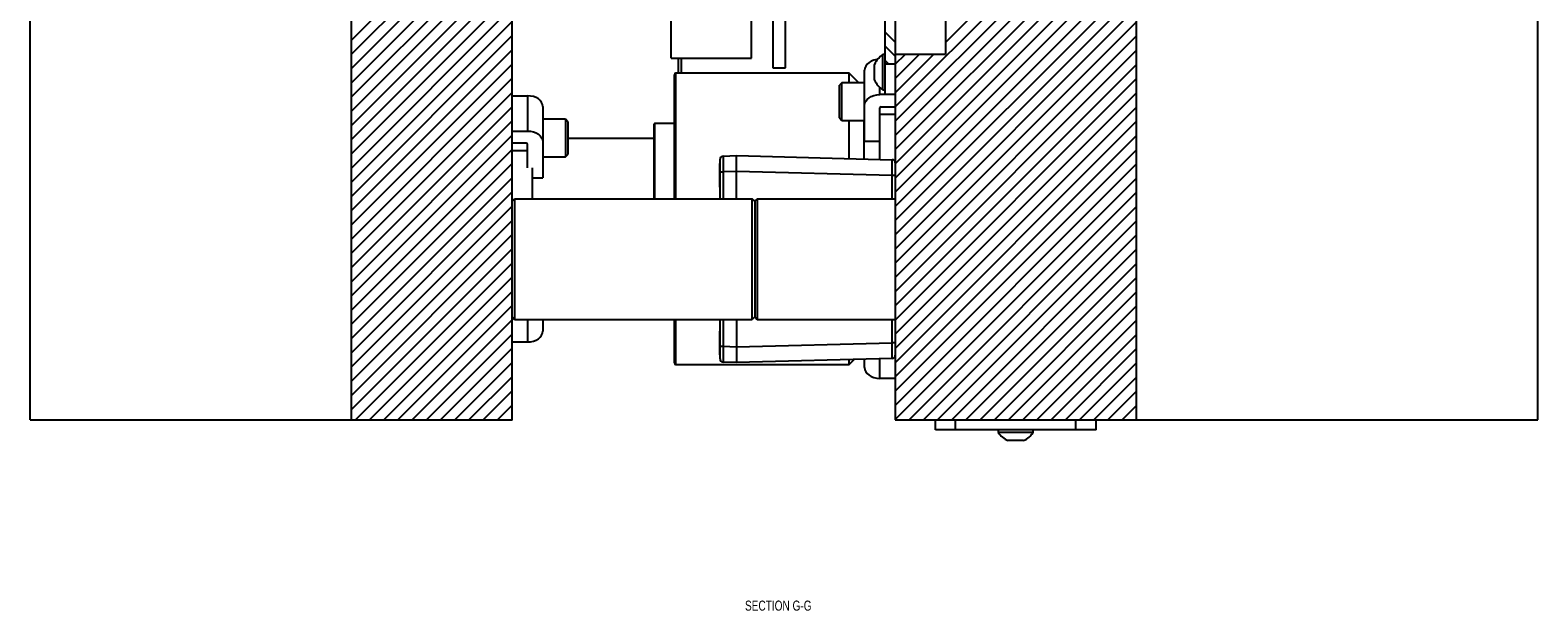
# Model space of a CAD drawing. Header units: inches. Extents: x 1772 to 2706, y -534 to -52.
# Tile 111 of 256: x 1953.83 to 1972.6, y -509.73 to -502.5. Entities that reach past the tile are written whole.
import ezdxf

# ---------------------------------------------------------------- set-up
doc = ezdxf.new("R2010")
doc.units = ezdxf.units.IN
doc.header["$LTSCALE"] = 0.5
doc.header["$MEASUREMENT"] = 0
for name, color, linetype in [('SID-M-D', 42, 'Continuous'), ('SID-M-F', 202, 'Continuous'), ('SID-M-S', 105, 'Continuous')]:
    doc.layers.add(name, color=color, linetype=linetype)
doc.styles.add('SLDTEXTSTYLE0', font='TXT', dxfattribs={"width": 0.595745})

msp = doc.modelspace()

# ---------------------------------------------------------------- linework, layer by layer
at = {"layer": 'SID-M-F', "linetype": 'Continuous'}
for p, q in [((1965.2235, -502.65674), (1967.5985, -500.28174)), ((1964.5985, -503.45851), (1967.5985, -500.45851)), ((1957.8285, -503.33422), (1960.44323, -500.71949)), ((1957.8285, -503.511), (1960.62001, -500.71949)), ((1957.8285, -502.80389), (1959.89716, -500.73523)), ((1957.8285, -502.98067), (1960.07394, -500.73523)), ((1957.8285, -503.15745), (1960.25071, -500.73523)), ((1957.8285, -502.62712), (1959.68377, -500.77184)), ((1964.5985, -503.63529), (1967.5985, -500.63529)), ((1964.5985, -503.81207), (1967.5985, -500.81207)), ((1964.5985, -503.98884), (1967.5985, -500.98884)), ((1964.5985, -504.16562), (1967.5985, -501.16562)), ((1964.5985, -504.3424), (1967.5985, -501.3424)), ((1964.5985, -504.51917), (1967.5985, -501.51917)), ((1957.8285, -503.68778), (1959.8285, -501.68778)), ((1964.5985, -504.69595), (1967.5985, -501.69595)), ((1957.8285, -503.86455), (1959.8285, -501.86455)), ((1964.5985, -504.87273), (1967.5985, -501.87273)), ((1957.8285, -504.04133), (1959.8285, -502.04133)), ((1964.5985, -505.0495), (1967.5985, -502.0495)), ((1957.8285, -504.21811), (1959.8285, -502.21811)), ((1964.5985, -505.22628), (1967.5985, -502.22628)), ((1957.8285, -504.39488), (1959.8285, -502.39488)), ((1964.5985, -505.40306), (1967.5985, -502.40306)), ((1957.8285, -504.57166), (1959.8285, -502.57166)), ((1964.5985, -502.65184), (1964.4735, -502.52684)), ((1964.5985, -505.57983), (1967.5985, -502.57983)), ((1957.8285, -504.74844), (1959.8285, -502.74844)), ((1964.5985, -502.82861), (1964.4735, -502.70361)), ((1964.5985, -505.75661), (1967.5985, -502.75661)), ((1964.5985, -502.92818), (1964.72566, -502.80102)), ((1964.5985, -503.10496), (1964.90244, -502.80102)), ((1964.5985, -503.28174), (1965.07921, -502.80102)), ((1957.8285, -504.92521), (1959.8285, -502.92521)), ((1964.51913, -502.92602), (1964.4735, -502.88039)), ((1964.5985, -505.93339), (1967.5985, -502.93339)), ((1957.8285, -505.10199), (1959.8285, -503.10199)), ((1964.5985, -506.11016), (1967.5985, -503.11016)), ((1957.8285, -505.27877), (1959.8285, -503.27877)), ((1964.5985, -506.28694), (1967.5985, -503.28694)), ((1957.8285, -505.45554), (1959.8285, -503.45554)), ((1964.5985, -506.46372), (1967.5985, -503.46372)), ((1957.8285, -505.63232), (1959.8285, -503.63232)), ((1964.5985, -506.64049), (1967.5985, -503.64049)), ((1957.8285, -505.8091), (1959.8285, -503.8091)), ((1964.5985, -506.81727), (1967.5985, -503.81727)), ((1957.8285, -505.98587), (1959.8285, -503.98587)), ((1964.5985, -506.99405), (1967.5985, -503.99405)), ((1957.8285, -506.16265), (1959.8285, -504.16265)), ((1957.8285, -506.33943), (1959.8285, -504.33943)), ((1964.5985, -507.17082), (1967.5985, -504.17082)), ((1964.5985, -507.3476), (1967.5985, -504.3476)), ((1957.8285, -506.5162), (1959.8285, -504.5162)), ((1964.77186, -507.35102), (1967.5985, -504.52438)), ((1957.8285, -506.69298), (1959.8285, -504.69298)), ((1964.94863, -507.35102), (1967.5985, -504.70115)), ((1957.8285, -506.86976), (1959.8285, -504.86976)), ((1965.12541, -507.35102), (1967.5985, -504.87793)), ((1957.8285, -507.04653), (1959.8285, -505.04653)), ((1965.30219, -507.35102), (1967.5985, -505.05471)), ((1957.8285, -507.22331), (1959.8285, -505.22331)), ((1965.47896, -507.35102), (1967.5985, -505.23149)), ((1957.87756, -507.35102), (1959.8285, -505.40009)), ((1965.65574, -507.35102), (1967.5985, -505.40826)), ((1958.05434, -507.35102), (1959.8285, -505.57686)), ((1965.83252, -507.35102), (1967.5985, -505.58504)), ((1958.23112, -507.35102), (1959.8285, -505.75364)), ((1966.00929, -507.35102), (1967.5985, -505.76182)), ((1958.40789, -507.35102), (1959.8285, -505.93042)), ((1966.18607, -507.35102), (1967.5985, -505.93859)), ((1958.58467, -507.35102), (1959.8285, -506.10719)), ((1966.36285, -507.35102), (1967.5985, -506.11537)), ((1958.76145, -507.35102), (1959.8285, -506.28397)), ((1966.53962, -507.35102), (1967.5985, -506.29215)), ((1958.93822, -507.35102), (1959.8285, -506.46075)), ((1966.7164, -507.35102), (1967.5985, -506.46892)), ((1959.115, -507.35102), (1959.8285, -506.63752)), ((1966.89318, -507.35102), (1967.5985, -506.6457)), ((1959.29178, -507.35102), (1959.8285, -506.8143)), ((1967.06995, -507.35102), (1967.5985, -506.82248)), ((1959.46855, -507.35102), (1959.8285, -506.99108)), ((1967.24673, -507.35102), (1967.5985, -506.99925)), ((1959.64533, -507.35102), (1959.8285, -507.16785)), ((1959.82211, -507.35102), (1959.8285, -507.34463)), ((1967.42351, -507.35102), (1967.5985, -507.17603))]:
    msp.add_line(p, q, dxfattribs=at)
at = {"layer": 'SID-M-S'}
for p, q in [((1953.8285, -507.35102), (1953.8285, -488.35102)), ((1957.8285, -507.35102), (1957.8285, -488.35102)), ((1967.5985, -488.35102), (1967.5985, -507.35102)), ((1972.5985, -507.35102), (1972.5985, -488.35102)), ((1961.8085, -502.85102), (1961.8085, -492.85102)), ((1962.8085, -502.85102), (1962.8085, -497.02602)), ((1964.5985, -497.97602), (1964.5985, -507.35102)), ((1959.8285, -507.35102), (1959.8285, -500.73094)), ((1964.4735, -503.30102), (1964.4735, -501.76352)), ((1963.07328, -502.20319), (1963.07328, -502.9721)), ((1963.23076, -502.9721), (1963.23076, -502.20319)), ((1965.2235, -502.30102), (1965.2235, -502.80102)), ((1964.4735, -502.80752), (1964.4425, -502.80752)), ((1964.4425, -503.24452), (1964.4425, -502.80752)), ((1964.5985, -502.80102), (1965.2235, -502.80102)), ((1961.8085, -502.85102), (1962.8085, -502.85102)), ((1961.8965, -502.85102), (1961.8965, -503.03852)), ((1961.9375, -503.03852), (1961.9375, -502.85102)), ((1963.07328, -502.9721), (1963.23076, -502.9721)), ((1964.22013, -502.9748), (1964.2165, -503.00088)), ((1964.2165, -503.88526), (1964.2165, -503.00088)), ((1964.23089, -502.94973), (1964.22013, -502.9748)), ((1964.24835, -502.92663), (1964.23089, -502.94973)), ((1964.27186, -502.90638), (1964.24835, -502.92663)), ((1964.3005, -502.88976), (1964.27186, -502.90638)), ((1964.33317, -502.87741), (1964.3005, -502.88976)), ((1964.36863, -502.8698), (1964.33317, -502.87741)), ((1964.3415, -503.12352), (1964.3415, -502.92852)), ((1964.37628, -502.86884), (1964.36863, -502.8698)), ((1964.5985, -502.92602), (1964.4735, -502.92602)), ((1961.8485, -504.60102), (1961.8485, -503.05852)), ((1964.025, -503.03852), (1961.8685, -503.03852)), ((1961.8685, -504.60102), (1961.8685, -503.03852)), ((1963.93525, -503.15824), (1963.904, -503.18949)), ((1963.904, -503.59574), (1963.904, -503.18949)), ((1964.2165, -503.15824), (1963.93525, -503.15824)), ((1963.93525, -503.62699), (1963.93525, -503.15824)), ((1964.14472, -503.15824), (1964.025, -503.03852)), ((1964.025, -503.15824), (1964.025, -503.03852)), ((1964.4055, -503.30564), (1964.4055, -503.21543)), ((1959.8285, -503.32022), (1960.0215, -503.32022)), ((1960.0215, -503.32022), (1960.0215, -503.75863)), ((1960.05837, -503.32279), (1960.0215, -503.32022)), ((1960.09383, -503.33039), (1960.05837, -503.32279)), ((1960.1265, -503.34274), (1960.09383, -503.33039)), ((1960.15514, -503.35936), (1960.1265, -503.34274)), ((1960.17865, -503.37962), (1960.15514, -503.35936)), ((1960.19611, -503.40272), (1960.17865, -503.37962)), ((1960.20687, -503.42779), (1960.19611, -503.40272)), ((1964.22013, -503.41321), (1964.23089, -503.38814)), ((1964.23089, -503.38814), (1964.24835, -503.36503)), ((1964.24835, -503.36503), (1964.27186, -503.34478)), ((1964.27186, -503.34478), (1964.3005, -503.32816)), ((1964.3005, -503.32816), (1964.33317, -503.31581)), ((1964.33317, -503.31581), (1964.36863, -503.30821)), ((1964.36863, -503.30821), (1964.4055, -503.30564)), ((1964.5985, -503.30564), (1964.4055, -503.30564)), ((1964.4425, -503.24452), (1964.4735, -503.24452)), ((1964.4735, -503.30102), (1964.5985, -503.30102)), ((1960.2105, -503.45386), (1960.20687, -503.42779)), ((1960.2105, -503.45386), (1960.2105, -504.33825)), ((1963.904, -503.59574), (1963.93525, -503.62699)), ((1964.2165, -503.43928), (1964.22013, -503.41321)), ((1964.4055, -504.11032), (1964.4055, -503.47004)), ((1964.4055, -503.54886), (1964.5985, -503.54886)), ((1964.423, -503.45767), (1964.5985, -503.45767)), ((1959.8285, -503.75863), (1960.0215, -503.75863)), ((1960.0215, -503.75863), (1960.05837, -503.76119)), ((1960.05837, -503.76119), (1960.09383, -503.7688)), ((1960.09383, -503.7688), (1960.1265, -503.78115)), ((1960.1265, -503.78115), (1960.15514, -503.79777)), ((1960.49175, -503.61123), (1960.2105, -503.61123)), ((1960.523, -503.64248), (1960.49175, -503.61123)), ((1960.49175, -503.61123), (1960.49175, -504.07998)), ((1960.523, -503.64248), (1960.523, -504.04873)), ((1961.5985, -504.60102), (1961.5985, -503.6714)), ((1961.8485, -503.66352), (1961.60637, -503.66352)), ((1961.60637, -504.60102), (1961.60637, -503.66352)), ((1963.93525, -503.62699), (1964.2165, -503.62699)), ((1964.025, -504.10036), (1964.025, -503.62699)), ((1964.2125, -504.10527), (1964.2125, -503.62699)), ((1960.004, -503.91065), (1959.8285, -503.91065)), ((1960.0215, -504.21395), (1960.0215, -503.92303)), ((1960.15514, -503.79777), (1960.17865, -503.81802)), ((1960.17865, -503.81802), (1960.19611, -503.84113)), ((1960.19611, -503.84113), (1960.20687, -503.8662)), ((1960.20687, -503.8662), (1960.2105, -503.89227)), ((1961.5985, -503.85102), (1960.523, -503.85102)), ((1964.2165, -503.88526), (1964.4055, -503.88526)), ((1959.8285, -504.00185), (1960.0215, -504.00185)), ((1960.2105, -504.07998), (1960.49175, -504.07998)), ((1960.49175, -504.07998), (1960.523, -504.04873)), ((1962.4174, -504.16008), (1962.41264, -504.16008)), ((1962.41264, -504.45535), (1962.41264, -504.16008)), ((1962.4174, -504.60102), (1962.4174, -504.10879)), ((1962.45539, -504.06944), (1962.62212, -504.06362)), ((1962.62212, -504.60102), (1962.62212, -504.06362)), ((1962.62212, -504.06362), (1964.56016, -504.11437)), ((1960.0785, -504.21395), (1960.0785, -504.60102)), ((1960.0785, -504.33825), (1960.2105, -504.33825)), ((1962.4174, -504.26617), (1962.45539, -504.26617)), ((1962.62212, -504.26035), (1962.45539, -504.26617)), ((1962.45539, -504.26617), (1962.45539, -504.60102)), ((1964.56016, -504.31115), (1962.62212, -504.2604)), ((1964.5985, -504.31115), (1964.56016, -504.31115)), ((1964.56016, -504.60102), (1964.56016, -504.31115)), ((1962.41264, -504.45535), (1962.4174, -504.45535)), ((1959.8285, -504.63102), (1959.8585, -504.60102)), ((1959.8585, -504.60102), (1959.8585, -506.10102)), ((1959.8585, -504.60102), (1962.8185, -504.60102)), ((1962.8185, -506.10102), (1962.8185, -504.60102)), ((1962.8485, -504.63102), (1962.8185, -504.60102)), ((1962.8485, -504.63102), (1962.8785, -504.60102)), ((1962.8485, -504.63102), (1962.8485, -506.07102)), ((1962.8785, -504.60102), (1962.8785, -506.10102)), ((1962.8785, -504.60102), (1964.5985, -504.60102)), ((1959.8285, -506.07102), (1959.8585, -506.10102)), ((1959.8585, -506.10102), (1962.8185, -506.10102)), ((1960.0215, -506.10102), (1960.0215, -506.38182)), ((1960.2105, -506.10102), (1960.2105, -506.24818)), ((1961.8485, -506.64352), (1961.8485, -506.10102)), ((1961.8685, -506.66352), (1961.8685, -506.10102)), ((1962.4174, -506.59325), (1962.4174, -506.10102)), ((1962.45539, -506.10102), (1962.45539, -506.43587)), ((1962.62212, -506.10102), (1962.62212, -506.63842)), ((1962.8485, -506.07102), (1962.8185, -506.10102)), ((1962.8485, -506.07102), (1962.8785, -506.10102)), ((1962.8785, -506.10102), (1964.5985, -506.10102)), ((1964.56016, -506.39089), (1964.56016, -506.10102)), ((1959.8285, -506.38182), (1960.0215, -506.38182)), ((1960.0215, -506.38182), (1960.05837, -506.37926)), ((1960.05837, -506.37926), (1960.09383, -506.37165)), ((1960.09383, -506.37165), (1960.1265, -506.3593)), ((1960.1265, -506.3593), (1960.15514, -506.34268)), ((1960.15514, -506.34268), (1960.17865, -506.32243)), ((1960.17865, -506.32243), (1960.19611, -506.29932)), ((1960.19611, -506.29932), (1960.20687, -506.27425)), ((1960.20687, -506.27425), (1960.2105, -506.24818)), ((1962.4174, -506.24669), (1962.41264, -506.24669)), ((1962.41264, -506.54197), (1962.41264, -506.24669)), ((1962.62212, -506.44164), (1964.56016, -506.39089)), ((1964.5985, -506.39089), (1964.56016, -506.39089)), ((1962.41264, -506.54197), (1962.4174, -506.54197)), ((1962.4174, -506.43587), (1962.45539, -506.43587)), ((1962.45539, -506.43587), (1962.62212, -506.44169)), ((1964.56016, -506.58767), (1962.62212, -506.63842)), ((1964.025, -506.66352), (1964.0885, -506.60002)), ((1964.025, -506.66352), (1964.025, -506.60169)), ((1964.2165, -506.70117), (1964.2165, -506.59667)), ((1964.4055, -506.83481), (1964.4055, -506.59172)), ((1961.8685, -506.66352), (1964.025, -506.66352)), ((1962.62212, -506.63842), (1962.45539, -506.6326)), ((1964.2165, -506.70117), (1964.22013, -506.72724)), ((1964.22013, -506.72724), (1964.23089, -506.75231)), ((1964.23089, -506.75231), (1964.24835, -506.77541)), ((1964.24835, -506.77541), (1964.27186, -506.79567)), ((1964.27186, -506.79567), (1964.3005, -506.81229)), ((1964.3005, -506.81229), (1964.33317, -506.82464)), ((1964.33317, -506.82464), (1964.36863, -506.83224)), ((1964.36863, -506.83224), (1964.4055, -506.83481)), ((1964.5985, -506.83481), (1964.4055, -506.83481)), ((1953.8285, -507.35102), (1959.8285, -507.35102)), ((1964.5985, -507.35102), (1972.5985, -507.35102)), ((1965.0985, -507.47602), (1965.0985, -507.35102)), ((1965.3485, -507.47602), (1965.3485, -507.35102)), ((1966.8485, -507.47602), (1966.8485, -507.35102)), ((1967.0985, -507.47602), (1967.0985, -507.35102)), ((1967.0985, -507.47602), (1965.0985, -507.47602)), ((1965.88, -507.47602), (1965.88, -507.50702)), ((1966.317, -507.50702), (1965.88, -507.50702)), ((1966.317, -507.50702), (1966.317, -507.47602)), ((1966.196, -507.60802), (1966.001, -507.60802))]:
    msp.add_line(p, q, dxfattribs=at)
for centre, radius, start, end in [((1964.59025, -503.03351), 0.27, 123.177536, 157.118233), ((1961.8685, -503.05852), 0.02, 90, 180), ((1964.59025, -503.01854), 0.27, 202.881767, 236.822464), ((1964.42081, -503.47314), 0.01562, 81.950533, 168.578246), ((1961.60637, -503.6714), 0.00787, 90, 180), ((1960.00619, -503.92612), 0.01562, 11.421754, 98.049467), ((1962.45677, -504.10879), 0.03937, 92, 180), ((1964.55913, -504.15373), 0.03937, 0, 88.5), ((1962.45677, -506.59325), 0.03937, 180, 268), ((1964.55913, -506.54832), 0.03937, 271.5, 0), ((1961.8685, -506.64352), 0.02, 180, 270), ((1966.10598, -507.35927), 0.27, 213.177536, 247.118233), ((1966.09101, -507.35927), 0.27, 292.881767, 326.822464)]:
    msp.add_arc(centre, radius, start, end, dxfattribs=at)
for points, knots in [([(1962.45539, -504.06944), (1962.4553, -504.07024), (1962.45513, -504.07182), (1962.45489, -504.08778), (1962.45478, -504.12355), (1962.45489, -504.17707), (1962.45513, -504.2263), (1962.4553, -504.25276), (1962.45539, -504.26617)], [0, 0, 0, 0, 0.1304203, 0.25740867, 0.49999998, 0.74258799, 0.86957719, 1, 1, 1, 1]), ([(1964.56016, -504.31115), (1964.56023, -504.29774), (1964.56036, -504.27127), (1964.56054, -504.22203), (1964.56062, -504.16849), (1964.56054, -504.13271), (1964.56036, -504.11674), (1964.56023, -504.11517), (1964.56016, -504.11437)], [0, 0, 0, 0, 0.13041442, 0.25740258, 0.49999998, 0.74259408, 0.86958307, 1, 1, 1, 1]), ([(1964.56016, -506.58767), (1964.56023, -506.58688), (1964.56036, -506.5853), (1964.56054, -506.56934), (1964.56062, -506.53355), (1964.56054, -506.48001), (1964.56036, -506.43077), (1964.56023, -506.4043), (1964.56016, -506.39089)], [0, 0, 0, 0, 0.13041442, 0.25740258, 0.49999998, 0.74259408, 0.86958308, 1, 1, 1, 1]), ([(1962.45539, -506.43587), (1962.4553, -506.44928), (1962.45513, -506.47574), (1962.45489, -506.52497), (1962.45478, -506.57849), (1962.45489, -506.61426), (1962.45513, -506.63022), (1962.4553, -506.6318), (1962.45539, -506.6326)], [0, 0, 0, 0, 0.1304203, 0.25740867, 0.49999998, 0.74258799, 0.86957719, 1, 1, 1, 1])]:
    msp.add_open_spline(points, degree=3, knots=knots, dxfattribs=at)

# ---------------------------------------------------------------- texts
at = {"layer": 'SID-M-D', "style": 'SLDTEXTSTYLE0', "width": 0.75}
msp.add_text('SECTION G-G', height=0.125, dxfattribs=at).set_placement((1962.72787, -509.72446))

doc.saveas('drawing.dxf')
